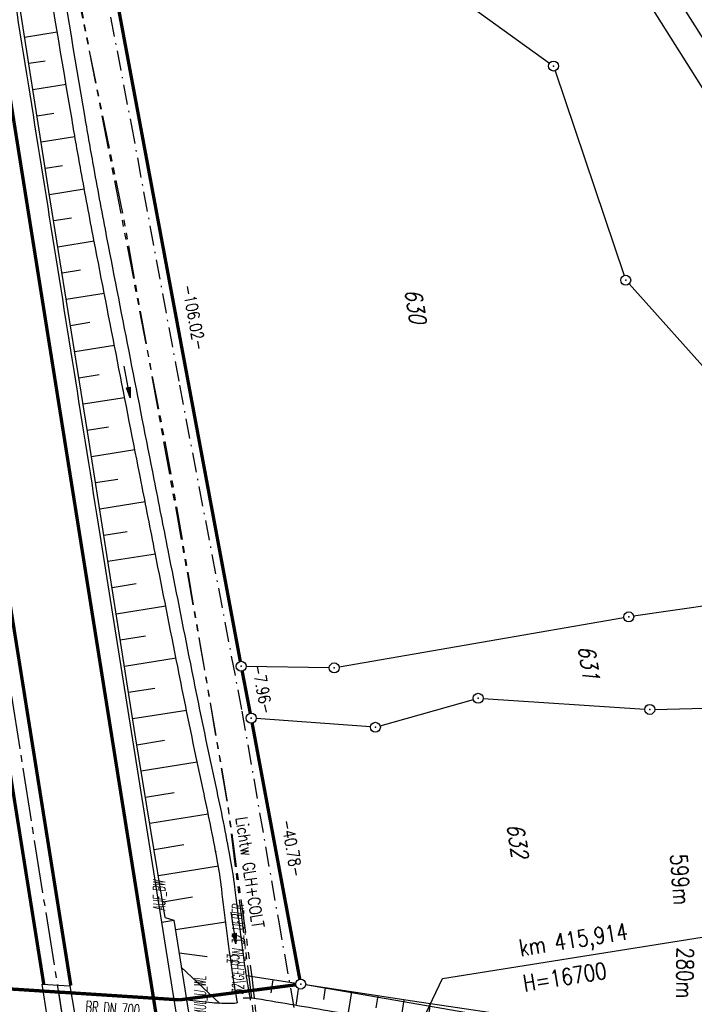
# Model space of a CAD drawing. Extents: x 447827 to 448299, y 438389 to 439851.
# Tile 94 of 116: x 448029 to 448130, y 439492 to 439641. Entities that reach past the tile are written whole.
import ezdxf
from ezdxf.enums import TextEntityAlignment as Align

# ---------------------------------------------------------------- set-up
doc = ezdxf.new("R2010")
doc.units = 0
doc.header["$LTSCALE"] = 2
doc.header["$MEASUREMENT"] = 0
for name, pattern in [('ACHSE', [5.5, 4, -0.5, 0.5, -0.5]), ('AUSGEZOGEN', [0]), ('BAB-FM2', [2.6, 1.5, -0.5, 0.1, -0.5]), ('GESTRICHELT', [0.75, 0.5, -0.25]), ('PHANTOMX2', [5, 2.5, -0.5, 0.5, -0.5, 0.5, -0.5])]:
    doc.linetypes.add(name, pattern=pattern)
doc.layers.get('0').update_dxf_attribs({"linetype": 'AUSGEZOGEN'})
for name, color, linetype in [('210-ABSTAND', 8, 'AUSGEZOGEN'), ('210-FLSTNR', 8, 'AUSGEZOGEN'), ('210-GRENZL', 8, 'AUSGEZOGEN'), ('210-GRENZL-BAB', 7, 'AUSGEZOGEN'), ('210-GRENZP', 8, 'AUSGEZOGEN'), ('210-GRENZP-BAB', 7, 'AUSGEZOGEN'), ('ACHSETOP', 250, 'ACHSE'), ('ANMERKUNG', 7, 'CONTINUOUS'), ('BAB_FM', 5, 'BAB-FM2'), ('BAUWOTOP', 250, 'AUSGEZOGEN'), ('BAUWUTOP', 250, 'GESTRICHELT'), ('BOESCHG', 250, 'AUSGEZOGEN'), ('FBRTOP', 250, 'AUSGEZOGEN'), ('Lichtwellenleiter COLT', 46, 'PHANTOMX2'), ('Lichtwellenleiter GLH', 46, 'PHANTOMX2'), ('MULDE', 250, 'AUSGEZOGEN'), ('NZ', 250, 'AUSGEZOGEN'), ('PFEILTOP', 200, 'AUSGEZOGEN'), ('TEXTO', 4, 'CONTINUOUS')]:
    doc.layers.add(name, color=color, linetype=linetype)
doc.styles.add('ROMANS', font='romans.shx', dxfattribs={"width": 0.8})

# ---------------------------------------------------------------- blocks, each defined once
blk = doc.blocks.new('PFEIL2')
at = {"color": 0}
for p, q in [((0.88, 0), (-2.4, -0.01)), ((0.88, -0.27), (0.88, 0.28)), ((0.88, 0.28), (2.43, 0.01)), ((0.91, 0.27), (0.88, 0.26)), ((0.97, 0.26), (0.88, 0.25)), ((1.02, 0.25), (0.88, 0.23)), ((1.07, 0.24), (0.88, 0.21)), ((1.13, 0.23), (0.88, 0.19)), ((1.18, 0.22), (0.88, 0.17)), ((1.24, 0.21), (0.88, 0.15)), ((1.29, 0.21), (0.88, 0.14)), ((1.34, 0.2), (0.88, 0.12)), ((1.4, 0.19), (0.88, 0.1)), ((1.45, 0.18), (0.88, 0.08)), ((1.51, 0.17), (0.88, 0.06)), ((1.56, 0.16), (0.88, 0.04)), ((1.61, 0.15), (0.88, 0.02)), ((1.67, 0.14), (0.88, 0.01)), ((1.72, 0.13), (0.88, -0.01)), ((1.78, 0.12), (0.88, -0.03)), ((1.83, 0.11), (0.88, -0.05)), ((1.88, 0.1), (0.88, -0.07)), ((1.94, 0.09), (0.88, -0.09)), ((2.05, 0.08), (0.88, -0.12)), ((1.99, 0.08), (0.88, -0.11)), ((2.1, 0.07), (0.88, -0.14)), ((2.15, 0.06), (0.88, -0.16)), ((2.21, 0.05), (0.88, -0.18)), ((2.26, 0.04), (0.88, -0.2)), ((2.32, 0.03), (0.88, -0.22)), ((2.37, 0.02), (0.88, -0.23)), ((2.42, 0.01), (0.88, -0.25)), ((2.43, 0.01), (0.88, -0.27))]:
    blk.add_line(p, q, dxfattribs=at)
blk = doc.blocks.new('GST')
at = {"color": 0}
blk.add_circle((0, 0), 0.75, dxfattribs=at)
blk.add_point((0, 0), dxfattribs=at)

msp = doc.modelspace()

# ---------------------------------------------------------------- linework, layer by layer
at = {"layer": '210-GRENZL'}
for p, q in [((448124.87, 439648.55), (448137.68, 439628.12)), ((448137.88, 439620.31), (448121.81, 439645.85)), ((448095.7, 439643.35), (448108.45, 439634.17)), ((448109.3, 439633.02), (448119.7, 439602.16)), ((448120.44, 439600.89), (448147.74, 439570.33)), ((448138.61, 439553.33), (448121.14, 439550.81)), ((448119.66, 439550.57), (448076.76, 439543.14)), ((448075.27, 439543.02), (448062.76, 439543.24)), ((448082.94, 439534.26), (448096.99, 439538.23)), ((448098.46, 439538.38), (448122.82, 439536.79)), ((448124.32, 439536.76), (448140.16, 439537.13)), ((448081.47, 439534.11), (448064.26, 439535.38)), ((448122.12, 439486.52), (448071.71, 439495.21))]:
    msp.add_line(p, q, dxfattribs=at)
at = {"layer": '210-GRENZL-BAB', "const_width": 0.5, "flags": 128}
for points in [[(448061.87, 439543.99), (448042.71, 439646.73)], [(448063.37, 439536.17), (448062.15, 439542.51)], [(448070.83, 439496.08), (448063.65, 439534.69)], [(448015.72, 439495.35), (448052.71, 439492.97)], [(448052.71, 439492.97), (448070.23, 439495.24)]]:
    msp.add_lwpolyline(points, dxfattribs=at)
at = {"layer": 'ACHSETOP'}
msp.add_lwpolyline([(447981.14, 439829.23), (447988.55, 439782.67), (448008.19, 439659.22), (448023.91, 439560.46), (448035.69, 439486.4), (448051.41, 439387.64)], dxfattribs=at)
at = {"layer": 'BAB_FM'}
for points in [[(448012.74, 439834.26), (448012.99, 439832.47), (448020.09, 439782.97), (448026.51, 439733.37), (448034.94, 439684.08), (448038.59, 439661.37), (448039.38, 439656.43), (448045.41, 439624.99), (448052.69, 439585.65)], [(448052.69, 439585.65), (448062.1, 439536.51), (448067.6, 439504.99), (448070.1, 439490.89), (448070.27, 439485.31), (448069.42, 439477.94), (448072.57, 439436.92), (448074.35, 439406.82), (448077.98, 439387.15), (448087.58, 439338.05), (448096.37, 439288.81), (448107.31, 439225.75), (448107.59, 439222.76), (448113.29, 439190.26), (448121.18, 439140.88), (448130.85, 439082.68), (448132.35, 439073.8), (448137.22, 439042.18), (448144.96, 438992.78)]]:
    msp.add_lwpolyline(points, dxfattribs=at)
at = {"layer": 'BAUWOTOP'}
for p, q in [((448050.06, 439504.66), (448051.85, 439504.97)), ((448054.74, 439475.24), (448050.06, 439504.66)), ((448051.85, 439504.97), (448056.53, 439475.53)), ((448032, 439495.34), (448036.18, 439495.07)), ((448033.29, 439487.38), (448032, 439495.34)), ((448036.18, 439495.07), (448037.52, 439487.09))]:
    msp.add_line(p, q, dxfattribs=at)
at = {"layer": 'BAUWUTOP'}
msp.add_line((448014.78, 439495.55), (448053.79, 439492.86), dxfattribs=at)
at = {"layer": 'BOESCHG'}
for p, q in [((448034.29, 439638.82), (448029.37, 439638.05)), ((448034.59, 439637.04), (448034.59, 439637.04)), ((448032.48, 439634.48), (448030, 439634.09)), ((448035.25, 439633.09), (448035.25, 439633.09)), ((448035.62, 439630.93), (448030.62, 439630.14)), ((448035.92, 439629.15), (448035.92, 439629.15)), ((448033.76, 439626.59), (448031.24, 439626.19)), ((448036.58, 439625.2), (448036.58, 439625.2)), ((448036.95, 439623.04), (448031.87, 439622.24)), ((448037.26, 439621.26), (448037.26, 439621.26)), ((448035.07, 439618.7), (448032.49, 439618.29)), ((448037.97, 439617.32), (448037.97, 439617.32)), ((448038.36, 439615.18), (448033.12, 439614.34)), ((448038.69, 439613.39), (448038.69, 439613.39)), ((448036.42, 439610.82), (448033.75, 439610.39)), ((448039.44, 439609.46), (448039.43, 439609.46)), ((448039.85, 439607.31), (448034.38, 439606.44)), ((448040.19, 439605.53), (448040.19, 439605.53)), ((448037.81, 439602.94), (448035.01, 439602.49)), ((448040.95, 439601.6), (448040.95, 439601.6)), ((448041.37, 439599.46), (448035.65, 439598.54)), ((448041.72, 439597.68), (448041.71, 439597.68)), ((448039.21, 439595.06), (448036.28, 439594.59)), ((448042.48, 439593.75), (448042.48, 439593.75)), ((448042.9, 439591.6), (448036.91, 439590.64)), ((448043.25, 439589.83), (448043.24, 439589.83)), ((448040.61, 439587.18), (448037.55, 439586.69)), ((448044.01, 439585.9), (448044.01, 439585.9)), ((448044.43, 439583.74), (448038.18, 439582.74)), ((448044.78, 439581.97), (448044.78, 439581.97)), ((448042.01, 439579.3), (448038.81, 439578.79)), ((448045.55, 439578.05), (448045.55, 439578.05)), ((448045.98, 439575.87), (448039.43, 439574.84)), ((448046.32, 439574.12), (448046.32, 439574.12)), ((448043.4, 439571.42), (448040.06, 439570.89)), ((448047.1, 439570.2), (448047.1, 439570.2)), ((448047.53, 439568.02), (448040.68, 439566.94)), ((448047.87, 439566.28), (448047.87, 439566.28)), ((448044.8, 439563.54), (448041.3, 439562.99)), ((448048.65, 439562.35), (448048.64, 439562.35)), ((448049.08, 439560.16), (448041.92, 439559.03)), ((448049.42, 439558.43), (448049.42, 439558.43)), ((448046.2, 439555.66), (448042.54, 439555.08)), ((448050.2, 439554.5), (448050.2, 439554.5)), ((448050.63, 439552.31), (448043.16, 439551.13)), ((448050.97, 439550.58), (448050.97, 439550.58)), ((448047.6, 439547.78), (448043.78, 439547.18)), ((448051.75, 439546.66), (448051.75, 439546.66)), ((448052.19, 439544.45), (448044.41, 439543.23)), ((448052.53, 439542.73), (448052.53, 439542.73)), ((448049, 439539.9), (448045.03, 439539.28)), ((448053.31, 439538.81), (448053.31, 439538.81)), ((448053.76, 439536.6), (448045.65, 439535.33)), ((448054.11, 439534.89), (448054.11, 439534.89)), ((448050.42, 439532.06), (448046.28, 439531.38)), ((448054.93, 439530.97), (448054.93, 439530.97)), ((448055.38, 439528.82), (448046.93, 439527.43)), ((448055.76, 439527.06), (448055.75, 439527.06)), ((448051.9, 439524.19), (448047.58, 439523.48)), ((448056.59, 439523.15), (448056.59, 439523.15)), ((448057.04, 439520.98), (448048.22, 439519.54)), ((448057.4, 439519.23), (448057.4, 439519.23)), ((448053.35, 439516.32), (448048.87, 439515.59)), ((448058.16, 439515.31), (448058.16, 439515.3)), ((448058.56, 439513.12), (448049.52, 439511.64)), ((448058.84, 439511.36), (448058.84, 439511.36)), ((448054.64, 439508.43), (448050.17, 439507.69)), ((448059.33, 439507.39), (448059.33, 439507.39)), ((448052.08, 439503.57), (448059.67, 439504.71)), ((448059.83, 439503.43), (448059.83, 439503.43)), ((448052.63, 439500.08), (448056.88, 439499.52)), ((448060.36, 439499.46), (448060.36, 439499.46)), ((448052.98, 439497.89), (448058.8, 439492.44)), ((448060.94, 439495.5), (448060.94, 439495.5)), ((448066.75, 439495.99), (448066.45, 439494.02)), ((448034.45, 439494.19), (448035.41, 439488.17)), ((448070.58, 439494.6), (448070.21, 439492.13)), ((448074.66, 439494.78), (448074.39, 439493.01)), ((448078.61, 439494.18), (448078.09, 439490.77)), ((448082.57, 439493.58), (448082.29, 439491.75)), ((448086.52, 439492.98), (448085.97, 439489.37)), ((448090.48, 439492.38), (448090.18, 439490.4))]:
    msp.add_line(p, q, dxfattribs=at)
for points in [[(448050.55, 439505.39), (448046.03, 439532.94), (448038.84, 439578.62), (448033.04, 439614.81), (448027.02, 439652.99), (448021.51, 439687.69), (448014.5, 439731.65), (448007.86, 439773.21), (447999.64, 439824.9), (447998.53, 439832)], [(448070.29, 439495.45), (448062.79, 439496.59)], [(448107.43, 439489.84), (448087.81, 439492.78), (448071.68, 439495.23)]]:
    msp.add_lwpolyline(points, dxfattribs=at)
at = {"layer": 'BOESCHG', "flags": 128}
msp.add_lwpolyline([(448050.55, 439505.39), (448051.85, 439504.97)], dxfattribs=at)
at = {"layer": 'BOESCHG'}
for points in [[(448061.44, 439492.59, -0.173899), (448060.55, 439492.41, -0.022331), (448057.61, 439492.52, -0.016901), (448053.76, 439492.96)], [(448096.31, 439487.53, 0.000188), (448080.64, 439490.32, 0.000714), (448076.5, 439491.05, 0.002099), (448065.07, 439493, 0.015789), (448063.49, 439493.21, 0.036526), (448062.83, 439493.23, -0.002064), (448062.29, 439493.2, -0.002064)]]:
    msp.add_lwpolyline(points, format="xyb", dxfattribs=at)
at = {"layer": 'FBRTOP'}
for points in [[(448034.37, 439384.93, -0.000001), (448050.09, 439286.17, -0.000002), (448057.94, 439236.79), (448081.52, 439088.65, 0.000001), (448091.34, 439026.93, -0.000001), (448101.16, 438965.21, -0.000001), (448105.09, 438940.52, 0.000002), (448109.02, 438915.83, 0.000007), (448110.98, 438903.48, -0.000017)], [(448068.2, 439390.31, -0.000001), (448083.91, 439291.55, -0.000002), (448091.77, 439242.17), (448115.34, 439094.04, 0.000001), (448125.16, 439032.31, -0.000001), (448134.98, 438970.59, -0.000001), (448138.91, 438945.9, 0.000002), (448142.84, 438921.21, 0.000007), (448144.8, 438908.87, -0.000017)], [(447997.93, 439831.9, -0.000002), (448005.34, 439785.34, 0), (448016.8, 439713.32, -0.000001), (448024.98, 439661.89, -0.000001), (448032.84, 439612.51, 0.000002), (448040.7, 439563.13), (448050, 439504.67, -0.000002)]]:
    msp.add_lwpolyline(points, format="xyb", dxfattribs=at)
at = {"layer": 'FBRTOP', "const_width": 0.5}
msp.add_lwpolyline([(447994.97, 439831.43), (448002.38, 439784.87), (448022.02, 439661.42), (448037.73, 439562.66), (448049.52, 439488.6), (448065.23, 439389.84)], dxfattribs=at)
for points in [[(447983.12, 439829.54, -0.000002), (447990.53, 439782.98, 0), (448001.99, 439710.97, -0.000001), (448010.17, 439659.54, -0.000001), (448018.03, 439610.16, 0.000002), (448025.88, 439560.78), (448036.33, 439495.12, -0.000002)], [(447979.17, 439828.92, -0.000002), (447986.58, 439782.35, 0), (447998.04, 439710.34, -0.000001), (448006.22, 439658.91, -0.000001), (448014.08, 439609.53, 0.000002), (448021.93, 439560.15), (448032.25, 439495.33, -0.000002)]]:
    msp.add_lwpolyline(points, format="xyb", dxfattribs=at)
at = {"layer": 'Lichtwellenleiter COLT', "flags": 128}
msp.add_lwpolyline([(448009.52, 439833.75), (448011.83, 439814.84), (448022.86, 439739.26), (448030.58, 439692.06), (448033.66, 439662.67), (448034.27, 439659.87), (448034.65, 439656.96), (448036.78, 439648.13), (448050.92, 439574.94), (448059.85, 439523.14), (448063.58, 439496.42), (448066.09, 439474.64), (448068.21, 439461.98), (448069.29, 439451.29), (448069.73, 439437.55), (448071.68, 439407.32), (448083.12, 439349.79), (448092.63, 439299.41), (448097.6, 439273.76), (448099.73, 439261.94), (448100.92, 439253.83), (448105.64, 439227.99), (448112.18, 439189.02), (448117.89, 439148.66), (448121.14, 439131.65), (448126.67, 439095.87), (448128.37, 439084.79), (448130.46, 439068.61), (448144.2, 438979.77), (448153.62, 438912.71), (448156.26, 438894.98), (448169.88, 438821.47), (448188.41, 438734.18), (448193.34, 438713.72)], dxfattribs=at)
at = {"layer": 'Lichtwellenleiter GLH', "flags": 128}
msp.add_lwpolyline([(448008.87, 439833.64), (448012.77, 439800.67), (448020.08, 439759.7), (448023.77, 439738.98), (448034.49, 439656.87), (448036.62, 439648.04), (448043.77, 439613.25), (448044.25, 439610.86), (448044.7, 439608.34), (448055.84, 439546.33), (448058.65, 439529.9), (448060.04, 439521.79), (448068.72, 439450.74), (448070.6, 439423.58), (448087.39, 439329.61), (448101.86, 439249.13), (448108.7, 439207.21), (448119.92, 439138.49), (448129.27, 439079.99), (448147.84, 438959.61), (448154.42, 438910.71), (448156.07, 438898.83), (448157.9, 438888.53), (448166.44, 438840.09), (448182.54, 438758.01), (448182.54, 438758.01), (448194.66, 438713.93)], dxfattribs=at)
at = {"layer": 'MULDE'}
for points in [[(448063.41, 439492.92, -0.001514), (448062.82, 439496.44, -0.005819), (448062.68, 439497.33, -0.005731), (448061.04, 439509.94, 0.016293), (448060.36, 439514.43, 0.007398), (448058.22, 439525.13, -0.004261), (448054.39, 439543.61, -0.00009), (448051, 439560.74, -0.000144), (448048.89, 439571.43, -0.000868), (448041.78, 439607.84, -0.003029), (448039.83, 439618.28, -0.002882), (448038.48, 439625.99, -0.000791), (448033.77, 439654.14, -0.000473), (448029.84, 439677.94, -0.001227), (448028.36, 439687.11, -0.002618), (448026.71, 439697.87, -0.001039), (448022.75, 439725.03, -0.00131), (448019.76, 439746.19, -0.001082), (448016.26, 439771.82, -0.005418), (448014.07, 439789.68, 0.004874), (448011.64, 439809.57, 0.007544), (448010.11, 439819.98, -0.001581), (448007.95, 439833.5, -0.008659)], [(448061.44, 439492.59, -0.001514), (448060.84, 439496.11, -0.005819), (448060.7, 439497.05, -0.005731), (448059.06, 439509.7, 0.016293), (448058.39, 439514.07, 0.007398), (448056.26, 439524.7, -0.004261), (448052.43, 439543.22, -0.00009), (448049.04, 439560.35, -0.000144), (448046.93, 439571.04, -0.000868), (448039.82, 439607.46, -0.003029), (448037.86, 439617.93, -0.002882), (448036.51, 439625.65, -0.000763), (448031.96, 439652.82, -0.000473)]]:
    msp.add_lwpolyline(points, format="xyb", dxfattribs=at)
at = {"layer": 'NZ'}
for p, q in [((448092.35, 439496.21), (448136.21, 439503.2)), ((448084.65, 439480.02), (448092.35, 439496.21))]:
    msp.add_line(p, q, dxfattribs=at)

# ---------------------------------------------------------------- block references
at = {"layer": '210-GRENZP', "rotation": 279.0411497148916}
for p in [(448109.06, 439633.73), (448119.94, 439601.45), (448120.4, 439550.7), (448076.02, 439543.01), (448097.71, 439538.43), (448123.57, 439536.74), (448082.22, 439534.06)]:
    msp.add_blockref('GST', p, dxfattribs=at)
at = {"layer": '210-GRENZP-BAB', "rotation": 279.0411497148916}
for p in [(448062.01, 439543.25), (448063.51, 439535.43), (448070.97, 439495.34)]:
    msp.add_blockref('GST', p, dxfattribs=at)
at = {"layer": 'PFEILTOP'}
for p, rotation in [((448044.83, 439586.12), 280.7804796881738), ((448060.84, 439503.84), 278.5541984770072)]:
    msp.add_blockref('PFEIL2', p, dxfattribs=dict(at, rotation=rotation))

# ---------------------------------------------------------------- texts
at = {"layer": '210-ABSTAND', "char_height": 1.8, "attachment_point": 5, "style": 'ROMANS'}
for s, insert, rotation in [('-106.02-', (448054.88, 439595.84), 280.5659), ('-7.96-', (448065.21, 439539.81), 280.8621), ('-40.78-', (448069.65, 439515.83), 280.5405)]:
    msp.add_mtext(s, dxfattribs=dict(at, insert=insert, rotation=rotation))
at = {"layer": '210-FLSTNR', "style": 'ROMANS', "oblique": 15, "width": 0.8}
for s, p in [('630', (448086.63, 439599.92)), ('631', (448112.74, 439546.18)), ('632', (448102.01, 439519.33))]:
    msp.add_text(s, height=2.5, rotation=279.0411, dxfattribs=at).set_placement(p)
at = {"layer": 'ANMERKUNG', "style": 'ROMANS', "oblique": 7, "width": 0.5}
for s, p in [('AUF_BW', (448050.55, 439506.39)), ('32\\GEHT_IN_32_UEBER', (448062.42, 439493.76)), ('33', (448061.69, 439498.19)), ('AUF_MUL_U_WL', (448056.69, 439487.59))]:
    msp.add_text(s, height=1.8, rotation=90, dxfattribs=at).set_placement(p)
at = {"layer": 'Lichtwellenleiter GLH', "style": 'ROMANS', "width": 0.8}
msp.add_text('Lichtw GLH+COLT', height=1.8, rotation=278.6264, dxfattribs=at).set_placement((448061.14, 439520.39))
at = {"layer": 'NZ', "style": 'ROMANS', "width": 0.8}
for s, rotation, p in [('599m', 274.0521, (448126.66, 439514.88)), ('km 415,914', 9.0521, (448104.08, 439499.52)), ('280m', 269.0521, (448127.68, 439500.9)), ('H=16700', 9.0521, (448104.68, 439494.2))]:
    msp.add_text(s, height=2.5, rotation=rotation, dxfattribs=at).set_placement(p)
at = {"layer": 'TEXTO', "style": 'ROMANS', "width": 0.6}
msp.add_text('BR DN 700', height=1.8, rotation=355.7041, dxfattribs=at).set_placement((448042.58, 439490.73), align=Align.CENTER)

doc.saveas('drawing.dxf')
